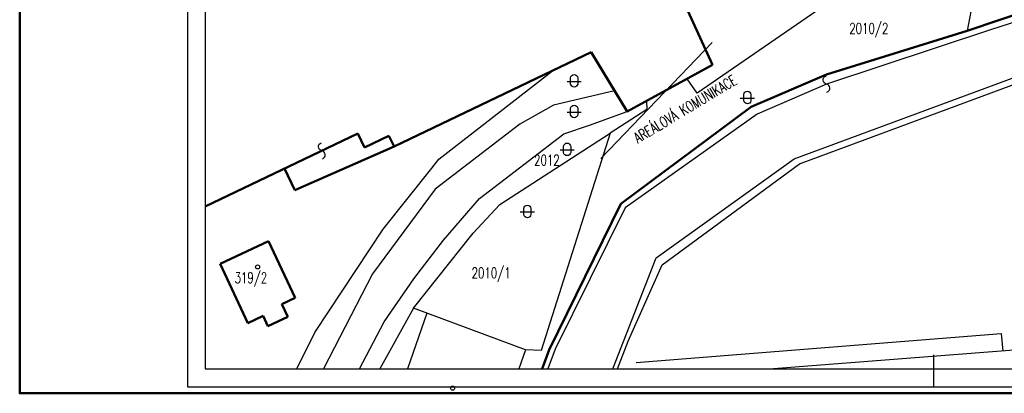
# Model space of a CAD drawing. Header units: millimetres. Extents: x 2886542 to 7567581, y -792623 to 134766.
# Tile 111 of 256: x 4368214 to 4506683, y -600394 to -547863. Entities that reach past the tile are written whole.
import ezdxf

# ---------------------------------------------------------------- set-up
doc = ezdxf.new("R2010")
doc.units = ezdxf.units.MM
for name, color, linetype in [('IN_TEXT', 7, 'Continuous'), ('KATASTR', 7, 'Continuous'), ('požárničina', 10, 'Continuous')]:
    doc.layers.add(name, color=color, linetype=linetype)
doc.layers.add('OstElektroNNnadz', color=232, linetype='_EL_VEDENI_NN_NADZ', lineweight=13)
doc.layers.add('Text obecně', color=7, linetype='Continuous', lineweight=25)
doc.styles.add('KOTY', font='SIMPLEX.SHX', dxfattribs={"width": 0.7})
doc.linetypes.add('_EL_VEDENI_NN_NADZ', pattern='A,10,-15,[109,cadkon.shx,S=5,R=0,X=0,Y=0],-50,10,-10', length=95)

msp = doc.modelspace()

# ---------------------------------------------------------------- linework, layer by layer
at = {"color": 5, "linetype": 'Continuous', "lineweight": 50}
msp.add_lwpolyline([(4563329.4, -452807.4), (4555608.1, -456853.8), (4565223.6, -482337.4), (4576541.2, -481218.8), (4581801.2, -493820.9), (4567190.2, -500362.9), (4578271.8, -524311.2), (4569010.9, -528652), (4524020.4, -541772.7), (4501480.4, -549445.5), (4481685, -555552.6), (4471071.3, -560120.6), (4452762.9, -573763.3), (4442686.1, -594273.5), (4441693.8, -596970.8)], dxfattribs=at)
at = {"layer": 'KATASTR'}
for p, q in [((4504093.8, -534980.2), (4501480.4, -549445.5)), ((4524020.4, -541772.7), (4501480.4, -549445.5)), ((4527735.4, -541772.7), (4504720.3, -549294.6)), ((4480304.3, -546621.9), (4463477.3, -558204.2)), ((4504720.3, -549294.6), (4481674.9, -556915.7)), ((4501480.4, -549445.5), (4481685, -555552.6)), ((4427169.9, -567484.1), (4443128.7, -555041.6)), ((4463477.3, -558204.2), (4462076.9, -556169.7)), ((4481685, -555552.6), (4471071.3, -560120.6)), ((4477128.3, -567416), (4508300.3, -555877)), ((4477883, -568142.2), (4509015.8, -556583.5)), ((4451848.6, -557847.6), (4443261.7, -559865.5)), ((4481674.9, -556915.7), (4471912, -561160.6)), ((4456342.7, -559295.5), (4456403.7, -560511.9)), ((4443261.7, -559865.5), (4438550.9, -562537.5)), ((4448347.7, -562684.7), (4453623.6, -560777.7)), ((4456403.7, -560511.9), (4451262.7, -563827.7)), ((4471071.3, -560120.6), (4452762.9, -573763.3)), ((4471912, -561160.6), (4453365.5, -574330.7)), ((4438550.9, -562537.5), (4426655, -571675.7)), ((4444734.7, -563888.2), (4448347.7, -562684.7)), ((4432857, -572989.7), (4444734.7, -563888.2)), ((4435743.1, -573824.9), (4451262.7, -563827.7)), ((4451262.7, -563827.7), (4441535, -594365.4)), ((4426176.6, -568724.9), (4427169.9, -567484.1)), ((4457713.1, -581330.9), (4477128.3, -567416)), ((4419316.4, -577294.6), (4426176.6, -568724.9)), ((4458567, -582320.3), (4477883, -568142.2)), ((4426655, -571675.7), (4417808.2, -583591.9)), ((4427824.3, -578851.3), (4432857, -572989.7)), ((4431963.7, -577889.5), (4435743.1, -573824.9)), ((4452762.9, -573763.3), (4442686.1, -594273.5)), ((4453365.5, -574330.7), (4443502.3, -594179.1)), ((4409732.8, -591825.4), (4419316.4, -577294.6)), ((4423594.5, -588432.6), (4431963.7, -577889.5)), ((4423629, -584318.1), (4427824.3, -578851.3)), ((4451651.9, -596970.8), (4457713.1, -581330.9)), ((4453775.6, -593082.1), (4458567, -582320.3)), ((4417808.2, -583591.9), (4410920.8, -596970.8)), ((4419452.8, -590336.8), (4423629, -584318.1)), ((4423594.5, -588432.6), (4418846.6, -596970.8)), ((4439332, -594292), (4423594.5, -588432.6)), ((4425472.3, -589131.7), (4422765.5, -596970.8)), ((4415997.5, -596970.8), (4419452.8, -590336.8)), ((4407191.4, -596970.8), (4409732.8, -591825.4)), ((4454902.7, -596046.2), (4506264.2, -592001.3)), ((4506264.2, -592001.3), (4506455.7, -594463.2)), ((4452281.9, -596970.8), (4453775.6, -593082.1)), ((4514010.7, -593875.6), (4474218.5, -596970.8)), ((4439332, -594292), (4438407, -596970.8)), ((4441535, -594365.4), (4439332, -594292)), ((4442686.1, -594273.5), (4441704.8, -596970.8)), ((4443502.3, -594179.1), (4442506.1, -596970.8))]:
    msp.add_line(p, q, dxfattribs=at)
at = {"layer": 'KATASTR', "color": 7, "lineweight": 50}
for p, q in [((4465667.3, -554212.6), (4459984.3, -541772.7)), ((4420857.4, -565672.6), (4448574.1, -552442.3)), ((4448574.1, -552442.3), (4453623.6, -560777.7)), ((4453623.6, -560777.7), (4465667.3, -554212.6)), ((4394294.8, -574132), (4415786.3, -563870.6)), ((4415786.3, -563870.6), (4416720.2, -565826.6)), ((4416720.2, -565826.6), (4420149.2, -564189.4)), ((4420149.2, -564189.4), (4420857.4, -565672.6)), ((4420857.4, -565672.6), (4406928.4, -571835)), ((4406928.4, -571835), (4405476.1, -568793.3)), ((4396387.9, -582187.1), (4403195.6, -578981)), ((4403195.6, -578981), (4406960.4, -586974.9)), ((4400307.3, -590509.4), (4396387.9, -582187.1)), ((4406960.4, -586974.9), (4405075.8, -587862.5)), ((4405075.8, -587862.5), (4405914.6, -589643.4)), ((4402449.6, -589500.5), (4400307.3, -590509.4)), ((4403133.7, -590953.1), (4402449.6, -589500.5)), ((4405914.6, -589643.4), (4403133.7, -590953.1))]:
    msp.add_line(p, q, dxfattribs=at)
at = {"layer": 'KATASTR'}
for points in [[(4445197, -556546.6), (4447190.9, -556546.6)], [(4469553.5, -558897.5), (4471547.4, -558897.5)], [(4445196.5, -560862), (4447190.4, -560862)], [(4444203.4, -566172.5), (4446197.3, -566172.5)], [(4438614.5, -574901.7), (4440608.4, -574901.7)]]:
    msp.add_lwpolyline(points, dxfattribs=at)
for points in [[(4445695.8, -556048.4, -0.9407376), (4446692.7, -556048.4), (4446692.7, -556917.9, -0.87642233), (4445695.8, -556908.9), (4445695.8, -556048.4)], [(4481740.3, -558050.2, 0.7743875), (4481674.9, -556915.7, -0.78129221), (4481609.6, -555782.1)], [(4470052.3, -558399.3, -0.9407376), (4471049.2, -558399.3), (4471049.2, -559268.7, -0.87642233), (4470052.3, -559259.8), (4470052.3, -558399.3)], [(4445695.3, -560363.8, -0.9407376), (4446692.2, -560363.8), (4446692.2, -561233.2, -0.87642233), (4445695.3, -561224.3), (4445695.3, -560363.8)], [(4410778.2, -567427.4, 0.7743875), (4410712.9, -566293, -0.78129221), (4410647.6, -565159.4)], [(4444702.1, -565674.3, -0.9407376), (4445699.1, -565674.3), (4445699.1, -566543.7, -0.87642233), (4444702.1, -566534.8), (4444702.1, -565674.3)], [(4439113.2, -574403.5, -0.9407376), (4440110.2, -574403.5), (4440110.2, -575272.9, -0.87642233), (4439113.2, -575264), (4439113.2, -574403.5)]]:
    msp.add_lwpolyline(points, format="xyb", dxfattribs=at)
for centre in [(4401675.2, -582623.4), (4429092.1, -599672.9)]:
    msp.add_circle(centre, 285.6, dxfattribs=at)
at = {"layer": 'OstElektroNNnadz', "ltscale": 100}
msp.add_line((4465587.4, -551073.9), (4449939.8, -567376.9), dxfattribs=at)
at = {"layer": 'požárničina', "color": 1, "linetype": 'Continuous', "lineweight": 50}
msp.add_lwpolyline([(4368213.7, -81781.5), (5005915.6, -81781.5), (5005915.6, -600394.2), (4368213.7, -600394.2)], close=True, dxfattribs=at)
at = {"layer": 'Text obecně'}
for p, q in [((4391794.9, -450307.5), (4391794.9, -599470.7)), ((4394294.8, -452807.4), (4394294.8, -596970.8)), ((4394294.8, -452807.4), (4394294.8, -596970.8)), ((4394294.8, -452807.4), (4394294.8, -596970.8)), ((4496792.4, -599470.7), (4496792.4, -594973.5)), ((4394294.8, -596970.8), (4599289.9, -596970.8)), ((4391794.9, -599470.7), (4601789.8, -599470.7))]:
    msp.add_line(p, q, dxfattribs=at)

# ---------------------------------------------------------------- texts
at = {"layer": 'IN_TEXT', "insert": (4454373.9, -563992.5), "char_height": 1500, "width": 25698.196, "attachment_point": 1, "rotation": 30.933614, "style": 'KOTY'}
msp.add_mtext('AREÁLOVÁ KOMUNIKACE', dxfattribs=at)
at = {"layer": 'KATASTR', "char_height": 1500, "width": 486.766, "attachment_point": 1, "style": 'KOTY'}
for s, insert in [('2010/2', (4484882.1, -548340.4)), ('2012', (4440561.6, -566863.2)), ('2010/1', (4431773.3, -582723.4)), ('319/2', (4398434.6, -583393.5))]:
    msp.add_mtext(s, dxfattribs=dict(at, insert=insert))

doc.saveas('drawing.dxf')
